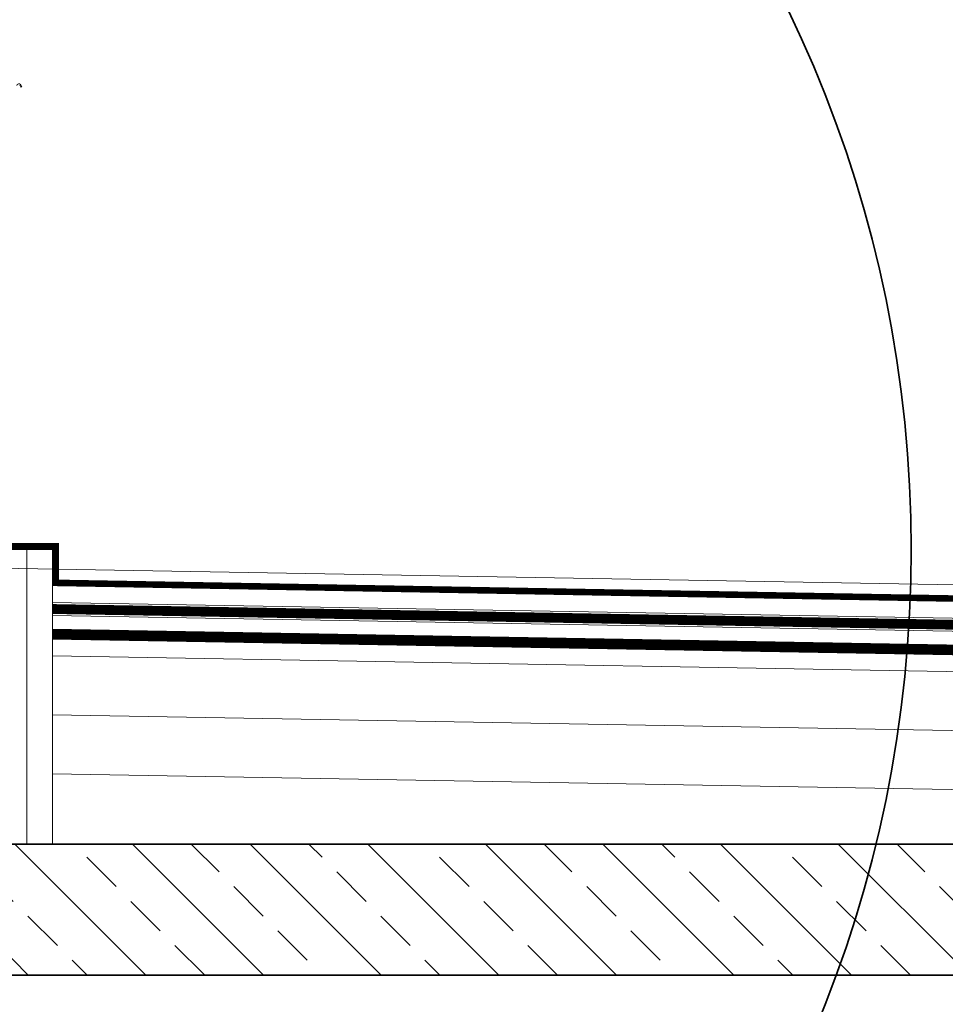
# Model space of a CAD drawing. Header units: millimetres. Extents: x -1893473 to 942156, y -568027 to 942944.
# Tile 38 of 256: x -35201 to -35060, y -333871 to -333721. Entities that reach past the tile are written whole.
import ezdxf

# ---------------------------------------------------------------- set-up
doc = ezdxf.new("R2010")
doc.units = ezdxf.units.MM
doc.header["$LTSCALE"] = 0.2
doc.linetypes.add('CACHE', pattern=[9.525, 6.35, -3.175])
doc.layers.get('0').update_dxf_attribs({"lineweight": 0})
for name, color, linetype, lineweight in [('!! 0_ Istn-widok', 1, 'Continuous', 15), ('!! 1_ PROJ WARSTWY', 252, 'Continuous', 9), ('!! 1_hatch projektowane ściany', 4, 'Continuous', 5), ('!! 1_PROJ ŻELBET', 1, 'Continuous', 35), ('!! 2 _linia hydroizol', 32, 'Continuous', 9), ('!! 2_ remont Ocieplenie', 4, 'ZIGZAG', 5), ('DO KONSTRUKCJI', 222, 'Continuous', 35), ('Visible (ISO)', 7, 'Continuous', 50)]:
    doc.layers.add(name, color=color, linetype=linetype, lineweight=lineweight)
doc.linetypes.add('BATTING', pattern='A,0.00254,-2.54,[134,ltypeshp.shx,S=2.54,R=0,X=-2.54,Y=0],-5.08,[134,ltypeshp.shx,S=2.54,R=180,X=2.54,Y=0],-2.54', length=10.16254)
doc.linetypes.add('ZIGZAG', pattern='A,0.00254,-5.08,[131,ltypeshp.shx,S=5.08,R=0,X=-5.08,Y=0],-10.16,[131,ltypeshp.shx,S=5.08,R=180,X=5.08,Y=0],-5.08', length=20.32254)

# ---------------------------------------------------------------- blocks, each defined once
blk = doc.blocks.new('A$C3bf03bbc')
at = {"layer": 'Visible (ISO)', "lineweight": 9}
for p, q in [((142.7, 706), (140.8, 709.3)), ((142.1, 710), (144, 706.7)), ((142.7, 706), (144, 706.7))]:
    blk.add_line(p, q, dxfattribs=at)
blk.add_arc((139.5, 708.5), 3, 30, 180, dxfattribs=at)

msp = doc.modelspace()

# ---------------------------------------------------------------- hatches: boundary and pattern name
at = {"layer": '!! 1_hatch projektowane ściany'}
h = msp.add_hatch(dxfattribs=at)
h.set_pattern_fill('ANSI33', color=256, scale=2, angle=90)
h.set_pattern_definition([(135, (-97898.003, -125185.748), (-8.9802561, -8.9802561), []), (135, (-97898.003, -125176.767), (-8.9802561, -8.9802561), [6.35, -3.175])])
h.paths.add_polyline_path([(-35216.13072, -333846.72481), (-35216.13072, -333866.72481), (-34797.43072, -333866.72481), (-34797.43072, -333846.72481)])

# ---------------------------------------------------------------- linework, layer by layer
at = {"layer": '!! 0_ Istn-widok', "lineweight": 35, "const_width": 1}
for points in [[(-35216.13072, -333801.22481), (-35195.8499, -333801.22481), (-35195.8499, -333806.81358)], [(-34722.46764, -333815.08522), (-35196.3499, -333806.81358)]]:
    msp.add_lwpolyline(points, dxfattribs=at)
at = {"layer": '!! 1_ PROJ WARSTWY'}
for points in [[(-35201.3499, -333846.72481), (-35196.3499, -333846.72481), (-35196.3499, -333801.72481)], [(-34722.43072, -333812.97027), (-35216.13072, -333804.35271)], [(-34731.60839, -333817.92613), (-35196.3499, -333809.81403)], [(-34731.6433, -333819.92582), (-35196.3499, -333811.81434)], [(-34731.67982, -333822.01791), (-35196.3499, -333813.90707)], [(-34731.70599, -333823.51768), (-35196.3499, -333815.40729)], [(-34731.75084, -333826.0866), (-35196.3499, -333817.97699)], [(-34772.96896, -333843.36988), (-35196.3499, -333835.97973)], [(-34797.43072, -333846.72481), (-35216.13072, -333846.72481)]]:
    msp.add_lwpolyline(points, dxfattribs=at)
at = {"layer": '!! 1_PROJ ŻELBET'}
for points in [[(-34797.43072, -333846.72481), (-35216.13072, -333846.72481)], [(-34797.43072, -333866.72481), (-35216.13072, -333866.72481)]]:
    msp.add_lwpolyline(points, dxfattribs=at)
at = {"layer": '!! 2 _linia hydroizol', "linetype": 'CACHE', "ltscale": 0.5, "const_width": 1.5}
msp.add_lwpolyline([(-34731.62585, -333818.92597), (-35196.3499, -333810.81418)], dxfattribs=at)
at = {"layer": '!! 2 _linia hydroizol', "linetype": 'CACHE', "const_width": 1.5}
msp.add_lwpolyline([(-34731.69291, -333822.7678), (-35196.3499, -333814.65718)], dxfattribs=at)
at = {"layer": '!! 2_ remont Ocieplenie', "linetype": 'BATTING', "ltscale": 0.25}
msp.add_lwpolyline([(-35200.24031, -333801.72481), (-35200.24031, -333846.72481)], dxfattribs=at)
at = {"layer": '!! 2_ remont Ocieplenie', "linetype": 'BATTING', "ltscale": 0.75}
msp.add_lwpolyline([(-34731.90791, -333835.08523), (-35196.3499, -333826.97836)], dxfattribs=at)
for points in [[(-35216.13072, -333801.72481), (-35196.3499, -333801.72481), (-35196.3499, -333806.81358)], [(-35204.13072, -333801.72481), (-35196.3499, -333801.72481)]]:
    msp.add_lwpolyline(points)
at = {"layer": 'DO KONSTRUKCJI'}
msp.add_circle((-35254.7746, -333801.72481), 189.55088, dxfattribs=at)

# ---------------------------------------------------------------- block references
at = {"xscale": 0.1, "yscale": 0.1, "zscale": 0.1}
msp.add_blockref('A$C3bf03bbc', (-35215.43072, -333801.72481), dxfattribs=at)

doc.saveas('drawing.dxf')
